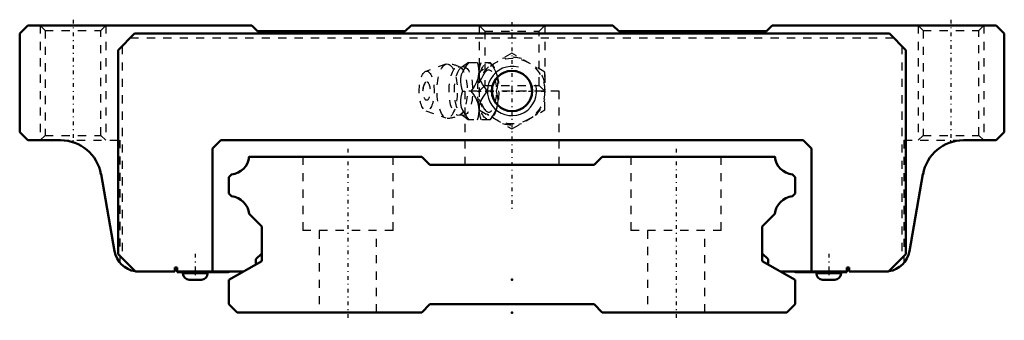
# Model space of a CAD drawing. Header units: millimetres. Extents: x -60 to 60, y -1 to 36.
import ezdxf

# ---------------------------------------------------------------- set-up
doc = ezdxf.new("R2010")
doc.units = ezdxf.units.MM
doc.linetypes.add('Center', pattern=[1.5, 0.45, -0.5, 0.05, -0.5])
doc.linetypes.add('Dashed', pattern=[2, 1, -1])
for name, color, linetype, lineweight in [('2d ConnectionPoints', 7, 'Continuous', 50), ('AM_0', 7, 'Continuous', 50), ('AM_4', 3, 'Continuous', 25), ('AM_5', 3, 'Continuous', 25), ('AM_7', 7, 'Center', 25), ('AM_9', 6, 'Dashed', 25)]:
    doc.layers.add(name, color=color, linetype=linetype, lineweight=lineweight)

# ---------------------------------------------------------------- blocks, each defined once
blk = doc.blocks.new('1_HRW_B_M6F_grease_nipple_joint_0_in_HRW35CA1SS280LG200BM6F8670001_2')
at = {"layer": 'AM_5', "linetype": 'Dashed'}
blk.add_arc((0, 27), 2.39, 75, 15, dxfattribs=at)
at = {"layer": 'AM_7'}
blk.add_line((-4.2, 27), (4.2, 27), dxfattribs=at)
at = {"layer": 'AM_9'}
for p, q in [((0, 31.62), (-4, 29.31)), ((4, 29.31), (0, 31.62)), ((-8.07, 30.27), (-10.52, 29.4)), ((-5.32, 30.5), (-2.67, 30.5)), ((-2.37, 30.15), (-2.67, 30.5)), ((-4, 29.31), (-4, 24.69)), ((4, 24.69), (4, 29.31)), ((-6.03, 27), (-5.75, 27)), ((-10.52, 24.6), (-8.07, 23.73)), ((-4, 24.69), (0, 22.38)), ((0, 22.38), (4, 24.69)), ((-2.67, 23.5), (-5.32, 23.5)), ((-2.67, 23.5), (-2.37, 23.85))]:
    blk.add_line(p, q, dxfattribs=at)
for points in [[(-5.27, 30.5), (-5.54, 30.14), (-5.8, 29.76), (-6.01, 29.38), (-6.18, 28.97), (-6.27, 28.55), (-6.29, 28.15), (-6.24, 27.75), (-6.14, 27.37), (-6.03, 27)], [(-5.31, 30.5), (-5.43, 30.39), (-5.61, 30.25), (-5.81, 30.11), (-6.04, 29.96), (-6.13, 29.91)], [(-4.01, 29.31), (-4.01, 29.38), (-4.03, 29.66), (-4.09, 30.09), (-4.2, 30.5)], [(-4.01, 29.37), (-3.96, 29.75), (-3.87, 30.13), (-3.76, 30.5)], [(-2.69, 30.5), (-2.43, 30.14), (-2.21, 29.77), (-2.01, 29.37), (-1.86, 28.97), (-1.8, 28.69), (-1.76, 28.41), (-1.74, 28.12), (-1.75, 27.84), (-1.82, 27.41), (-1.93, 27)], [(-6.13, 29.91), (-6.13, 29.91), (-6.16, 29.9), (-6.2, 29.89), (-6.27, 29.89), (-6.32, 29.9), (-6.34, 29.91), (-6.34, 29.91)], [(-4.96, 27), (-4.71, 27.36), (-4.48, 27.73), (-4.28, 28.13), (-4.14, 28.53), (-4.07, 28.81), (-4.03, 29.09), (-4.01, 29.31)], [(-4, 28.94), (-4, 28.95), (-4.02, 29.33)], [(-3, 27), (-3.4, 27.55), (-3.58, 27.83), (-3.74, 28.12), (-3.91, 28.52), (-4, 28.94)], [(-6.03, 27), (-6.14, 26.64), (-6.23, 26.26), (-6.28, 25.88), (-6.27, 25.47), (-6.19, 25.05), (-6.02, 24.65), (-5.8, 24.25), (-5.55, 23.87), (-5.27, 23.5)], [(-4.01, 24.69), (-4.04, 25.03), (-4.09, 25.31), (-4.17, 25.59), (-4.28, 25.88), (-4.42, 26.16), (-4.67, 26.59), (-4.96, 27)], [(-4, 25.05), (-3.92, 25.45), (-3.76, 25.85), (-3.53, 26.25), (-3.28, 26.63), (-3, 27)], [(-1.93, 27), (-1.83, 26.64), (-1.77, 26.27), (-1.74, 25.87), (-1.77, 25.47), (-1.82, 25.19), (-1.9, 24.91), (-2.01, 24.62), (-2.15, 24.34), (-2.4, 23.91), (-2.69, 23.5)], [(-6.34, 24.09), (-6.33, 24.1), (-6.29, 24.11), (-6.23, 24.12), (-6.17, 24.11), (-6.14, 24.1), (-6.13, 24.09)], [(-6.13, 24.09), (-6.12, 24.09), (-5.89, 23.95), (-5.69, 23.81), (-5.51, 23.67), (-5.36, 23.54), (-5.31, 23.49)], [(-4.2, 23.5), (-4.1, 23.86), (-4.04, 24.23), (-4.01, 24.63), (-4.01, 24.69)], [(-4.01, 24.63), (-4.01, 25.02), (-4, 25.05)], [(-3.76, 23.5), (-3.92, 24.05), (-3.98, 24.33), (-4.01, 24.62)]]:
    blk.add_lwpolyline(points, dxfattribs=at)
blk.add_circle((0, 27), 4, dxfattribs=at)
for centre, radius, start, end in [((-7.9, 27), 3.3, 61.7605, 90), ((0, 27), 4.12, 73.8624, 106.1376), ((0, 27), 4.12, 133.8624, 166.1376), ((0, 27), 4.12, 13.8624, 46.1376), ((-9.07, 27), 1.82, 148.3697, 211.6303), ((0, 27), 4.12, 193.8624, 226.1376), ((0, 27), 4.12, 313.8624, 346.1376), ((-7.9, 27), 3.3, 270, 298.2395), ((0, 27), 4.12, 253.8624, 286.1376)]:
    blk.add_arc(centre, radius, start, end, dxfattribs=at)
for centre, major_axis in [((-7.9, 27), (0, 3.3)), ((-2.89, 27), (0, 3.44)), ((-10.4, 27), (0, 2.42)), ((-6.56, 27), (0, 2.97)), ((-5.9, 27), (0, 2.97)), ((-10.4, 27), (0, 1.12))]:
    blk.add_ellipse(centre, major_axis=major_axis, ratio=0.374607, dxfattribs=at)
blk.add_ellipse((-2.84, 27), major_axis=(0, -2.57), ratio=0.374607, start_param=5.78098, end_param=9.926983, dxfattribs=at)
blk = doc.blocks.new('2_HRW35CASSB_M6F1_Slide17_60_0_in_HRW35CA1SS280LG200BM6F8670001_2')
at = {"layer": 'AM_0'}
for p, q in [((-59, 35), (-60, 34)), ((-31.7, 35), (-59, 35)), ((-31, 34.3), (-31.7, 35)), ((-12.3, 35), (-13, 34.3)), ((12.3, 35), (-12.3, 35)), ((13, 34.3), (12.3, 35)), ((31.7, 35), (31, 34.3)), ((59, 35), (31.7, 35)), ((60, 34), (59, 35)), ((-60, 34), (-60, 22)), ((-48, 32), (-46, 34)), ((-46, 34), (46, 34)), ((-13, 34.3), (-31, 34.3)), ((31, 34.3), (13, 34.3)), ((46, 34), (48, 32)), ((60, 22), (60, 34)), ((-48, 32), (-48, 7.1)), ((48, 7.1), (48, 32)), ((-60, 22), (-59, 21)), ((59, 21), (60, 22)), ((-59, 21), (-55.02, 21)), ((-35.5, 21), (-36.5, 20)), ((35.5, 21), (-35.5, 21)), ((36.5, 20), (35.5, 21)), ((55.02, 21), (59, 21)), ((-36.5, 20), (-36.5, 5)), ((36.5, 5), (36.5, 20)), ((-50.09, 16.87), (-48.44, 7.48)), ((48.44, 7.48), (50.09, 16.87)), ((-30.5, 7.2), (-31.2, 6.5)), ((31.2, 6.5), (30.5, 7.2)), ((-45.9, 5), (-48, 7.1)), ((-31.2, 6.5), (-31.2, 5.87)), ((31.2, 5.87), (31.2, 6.5)), ((48, 7.1), (45.9, 5)), ((-45.9, 5), (-41.1, 5)), ((-41.1, 5.5), (-40.8, 5.5)), ((-41.1, 5), (-41.1, 5.5)), ((-40.8, 5.5), (-40.8, 4.9)), ((-40.8, 5), (-32.72, 5)), ((-40.8, 4.9), (-34.8, 4.9)), ((-40.1, 4.9), (-40.1, 4.75)), ((-37.1, 4.75), (-37.1, 4.9)), ((32.72, 5), (40.8, 5)), ((34.8, 4.9), (40.8, 4.9)), ((37.1, 4.9), (37.1, 4.75)), ((40.1, 4.75), (40.1, 4.9)), ((40.8, 4.9), (40.8, 5.5)), ((40.8, 5.5), (41.1, 5.5)), ((41.1, 5.5), (41.1, 5)), ((41.1, 5), (45.9, 5)), ((-39.35, 4), (-37.85, 4)), ((37.85, 4), (39.35, 4))]:
    blk.add_line(p, q, dxfattribs=at)
blk.add_circle((0, 27), 2.46, dxfattribs=at)
for centre, radius, start, end in [((-55.02, 16), 5, 9.9998, 90), ((55.02, 16), 5, 90, 170.0002), ((-45.48, 8), 3, 189.9998, 261.3516), ((45.48, 8), 3, 278.6484, 350.0002), ((-34.8, 5.9), 1, 270, 295.8419), ((34.8, 5.9), 1, 244.1581, 270), ((-39.35, 4.75), 0.75, 180, 270), ((-37.85, 4.75), 0.75, 270, 0), ((37.85, 4.75), 0.75, 180, 270), ((39.35, 4.75), 0.75, 270, 0)]:
    blk.add_arc(centre, radius, start, end, dxfattribs=at)
at = {"layer": 'AM_4'}
for p, q in [((-40.1, 4.75), (-37.1, 4.75)), ((37.1, 4.75), (40.1, 4.75))]:
    blk.add_line(p, q, dxfattribs=at)
at = {"layer": 'AM_5', "linetype": 'Dashed'}
for p, q in [((-57.5, 35), (-57.5, 21)), ((-49.5, 35), (-49.5, 21)), ((-4, 35), (-4, 27)), ((4, 35), (4, 27)), ((49.5, 35), (49.5, 21)), ((57.5, 35), (57.5, 21))]:
    blk.add_line(p, q, dxfattribs=at)
at = {"layer": 'AM_5'}
blk.add_arc((0, 27), 3, 75, 15, dxfattribs=at)
at = {"layer": 'AM_7'}
for p, q in [((-53.5, 35.7), (-53.5, 20.3)), ((0, 35.4), (0, 12.3)), ((53.5, 35.7), (53.5, 20.3)), ((-38.6, 7.15), (-38.6, 3.85)), ((38.6, 7.15), (38.6, 3.85))]:
    blk.add_line(p, q, dxfattribs=at)
at = {"layer": 'AM_9'}
for p, q in [((-57.5, 35), (-56.9, 34.4)), ((-50.1, 34.4), (-49.5, 35)), ((-4, 35), (-3.32, 34.32)), ((3.32, 34.32), (4, 35)), ((49.5, 35), (50.1, 34.4)), ((56.9, 34.4), (57.5, 35)), ((-56.9, 34.4), (-56.9, 21.6)), ((-56.9, 34.4), (-50.1, 34.4)), ((-50.1, 21.6), (-50.1, 34.4)), ((-3.32, 34.32), (-3.32, 27.68)), ((-3.32, 34.32), (3.32, 34.32)), ((3.32, 27.68), (3.32, 34.32)), ((50.1, 34.4), (50.1, 21.6)), ((50.1, 34.4), (56.9, 34.4)), ((56.9, 21.6), (56.9, 34.4)), ((-47.5, 32.5), (-47.5, 6.6)), ((-46.5, 33.5), (46.5, 33.5)), ((47.5, 32.5), (47.5, 6.6)), ((-3.32, 27.68), (-4, 27)), ((-3.32, 27.68), (3.32, 27.68)), ((4, 27), (3.32, 27.68)), ((5.75, 27), (-5.75, 27)), ((-5.75, 27), (-5.75, 18)), ((5.75, 18), (5.75, 27)), ((-56.9, 21.6), (-57.5, 21)), ((-56.9, 21.6), (-50.1, 21.6)), ((-49.5, 21), (-50.1, 21.6)), ((50.1, 21.6), (49.5, 21)), ((50.1, 21.6), (56.9, 21.6)), ((57.5, 21), (56.9, 21.6)), ((-55.02, 21), (-47.75, 21)), ((-53.5, 20.76), (-53.5, 21)), ((-47.75, 6.04), (-47.75, 21)), ((47.75, 21), (47.75, 6.04)), ((47.75, 21), (55.02, 21)), ((53.5, 20.76), (53.5, 21))]:
    blk.add_line(p, q, dxfattribs=at)
for centre, start, end in [((-45.48, 8), 261.3516, 270), ((45.48, 8), 270, 278.6484)]:
    blk.add_arc(centre, 3, start, end, dxfattribs=at)
blk = doc.blocks.new('3_HRW35CA28020_Track_0_in_HRW35CA1SS280LG200BM6F8670001_2')
at = {"layer": 'AM_0'}
for p, q in [((-11, 19), (-32.02, 19)), ((-10, 18), (-11, 19)), ((10, 18), (-10, 18)), ((11, 19), (10, 18)), ((32.02, 19), (11, 19)), ((-34.19, 16.82), (-34.5, 16.5)), ((34.5, 16.5), (34.19, 16.82)), ((-34.5, 16.5), (-34.5, 14.5)), ((34.5, 14.5), (34.5, 16.5)), ((-34.5, 14.5), (-34.18, 14.18)), ((34.18, 14.18), (34.5, 14.5)), ((-32.02, 12.02), (-30.5, 10.5)), ((30.5, 10.5), (32.02, 12.02)), ((-30.5, 10.5), (-30.5, 6.28)), ((30.5, 6.28), (30.5, 10.5)), ((-30.5, 6.28), (-34.5, 3.97)), ((34.5, 3.97), (30.5, 6.28)), ((-34.5, 3.97), (-34.5, 1)), ((34.5, 1), (34.5, 3.97)), ((-34.5, 1), (-33.5, 0)), ((-33.5, 0), (-11, 0)), ((-11, 0), (-10, 1)), ((-10, 1), (10, 1)), ((10, 1), (11, 0)), ((11, 0), (33.5, 0)), ((33.5, 0), (34.5, 1))]:
    blk.add_line(p, q, dxfattribs=at)
for centre, start, end in [((-34.48, 19.28), 276.8417, 353.5638), ((34.48, 19.28), 186.4362, 263.1583), ((-34.48, 11.72), 6.9006, 83.0994), ((34.48, 11.72), 96.9006, 173.0994)]:
    blk.add_arc(centre, 2.48, start, end, dxfattribs=at)
at = {"layer": 'AM_7'}
for p, q in [((-20, 19.95), (-20, -0.95)), ((20, 19.95), (20, -0.95))]:
    blk.add_line(p, q, dxfattribs=at)
at = {"layer": 'AM_9'}
for p, q in [((-25.5, 19), (-25.5, 10)), ((-14.5, 10), (-14.5, 19)), ((14.5, 19), (14.5, 10)), ((25.5, 10), (25.5, 19)), ((-14.5, 10), (-25.5, 10)), ((-23.5, 10), (-23.5, 0)), ((-16.5, 0), (-16.5, 10)), ((25.5, 10), (14.5, 10)), ((16.5, 10), (16.5, 0)), ((23.5, 0), (23.5, 10))]:
    blk.add_line(p, q, dxfattribs=at)

msp = doc.modelspace()

# ---------------------------------------------------------------- linework, layer by layer
at = {"layer": '2d ConnectionPoints'}
for p in [(0, 27), (0, 27), (0, 4), (0, 4), (0, 0), (0, 0)]:
    msp.add_point(p, dxfattribs=at)

# ---------------------------------------------------------------- block references
for name in ['2_HRW35CASSB_M6F1_Slide17_60_0_in_HRW35CA1SS280LG200BM6F8670001_2', '1_HRW_B_M6F_grease_nipple_joint_0_in_HRW35CA1SS280LG200BM6F8670001_2', '3_HRW35CA28020_Track_0_in_HRW35CA1SS280LG200BM6F8670001_2']:
    msp.add_blockref(name, (0, 0))

doc.saveas('drawing.dxf')
